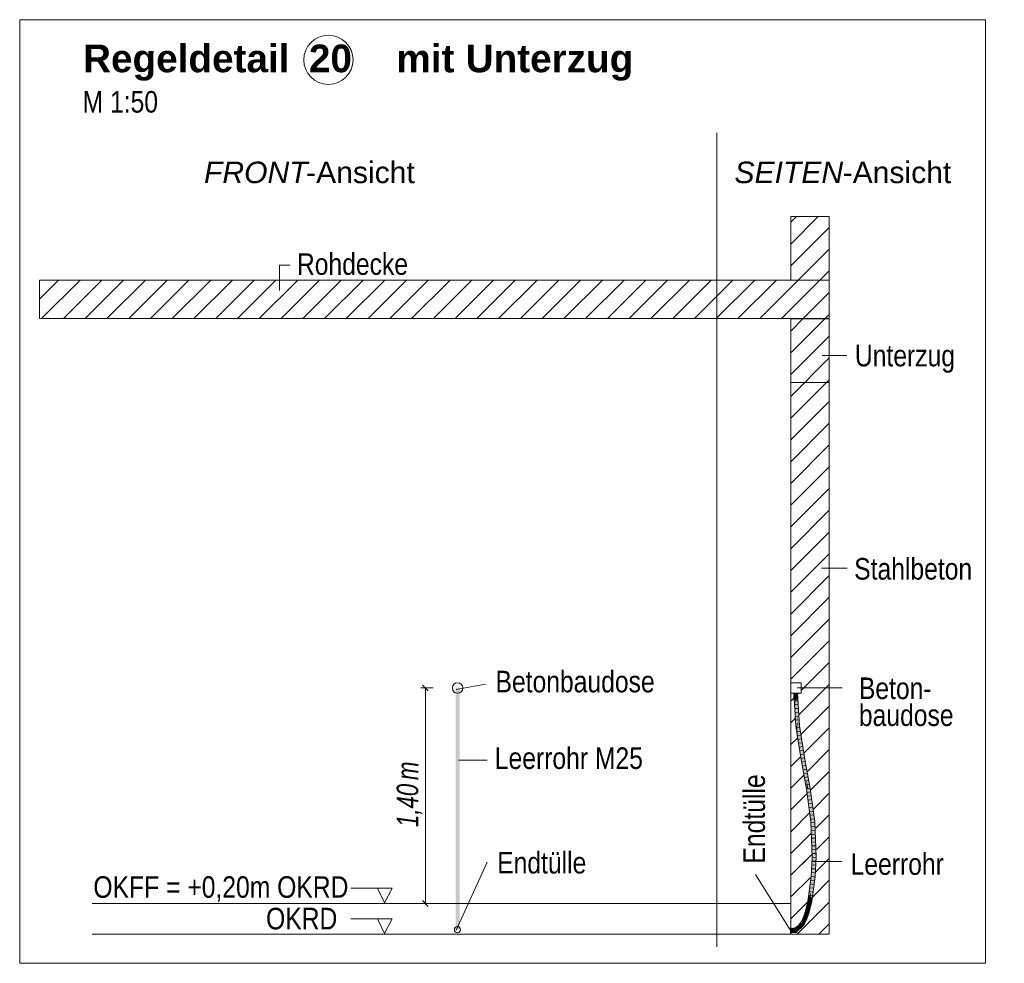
# Model space of a CAD drawing. Extents: x -720 to 300, y 62 to 1162.
# Tile 41 of 256: x 124 to 188, y 554 to 615. Entities that reach past the tile are written whole.
import ezdxf
from ezdxf.lldxf.tags import DXFTag

# ---------------------------------------------------------------- set-up
doc = ezdxf.new("R2010")
doc.units = 0
doc.layers.get('0').update_dxf_attribs({"lineweight": 13})
for name, color, linetype, lineweight, true_color in [('E_Aussparung Bemaßung-A06G93XZ8I', 5, 'Continuous', 9, 0x0000ff), ('E_Betonbaudose', 1, 'Continuous', 13, 0xff0000), ('E_Detail_Beschriftung', 7, 'Continuous', 13, 0x009900), ('E_Detail_Wandschraffur', 7, 'Continuous', 5, 0xc0c0c0), ('E_Leerrohr 25-A06G93Y08I', 7, 'Continuous', 9, 0xff8000), ('E_Leerrohr 25-Shading', 7, 'Continuous', 9, 0xff8000), ('E_Leerrohr Beschriftung', 1, 'Continuous', 9, 0xff0000)]:
    doc.layers.add(name, color=color, linetype=linetype, lineweight=lineweight, true_color=true_color)
doc.layers.add('E_Detail_Linie_Text_Bem', color=7, linetype='Continuous', lineweight=13)
doc.styles.get("Standard").update_dxf_attribs({"font": 'ARIALN.TTF'})
tags = doc.linetypes.add('fein_strichliert', pattern=[4, 1, -2, 1]).pattern_tags.tags
tags[8:9] = [DXFTag(74, 4), DXFTag(75, 0), DXFTag(340, '0'), DXFTag(46, 0.0), DXFTag(50, 0.0), DXFTag(44, 0.0), DXFTag(45, 0.0)]
tags[6:7] = [DXFTag(74, 4), DXFTag(75, 0), DXFTag(340, '0'), DXFTag(46, 0.0), DXFTag(50, 0.0), DXFTag(44, 0.0), DXFTag(45, 0.0)]
tags[4:5] = [DXFTag(74, 4), DXFTag(75, 0), DXFTag(340, '0'), DXFTag(46, 0.0), DXFTag(50, 0.0), DXFTag(44, 0.0), DXFTag(45, 0.0)]
tags = doc.linetypes.add('fein_strichliert-A06G93Y38I', pattern=[4, 1, -2, 1]).pattern_tags.tags
tags[8:9] = [DXFTag(74, 4), DXFTag(75, 0), DXFTag(340, '0'), DXFTag(46, 0.0), DXFTag(50, 0.0), DXFTag(44, 0.0), DXFTag(45, 0.0)]
tags[6:7] = [DXFTag(74, 4), DXFTag(75, 0), DXFTag(340, '0'), DXFTag(46, 0.0), DXFTag(50, 0.0), DXFTag(44, 0.0), DXFTag(45, 0.0)]
tags[4:5] = [DXFTag(74, 4), DXFTag(75, 0), DXFTag(340, '0'), DXFTag(46, 0.0), DXFTag(50, 0.0), DXFTag(44, 0.0), DXFTag(45, 0.0)]
tags = doc.linetypes.add('STRICHPUNKT2-A06G93Y18I', pattern=[12.7, 6.35, -3.175, 0, -3.175]).pattern_tags.tags
tags[10:11] = [DXFTag(74, 4), DXFTag(75, 0), DXFTag(340, '0'), DXFTag(46, 0.0), DXFTag(50, 0.0), DXFTag(44, 0.0), DXFTag(45, 0.0)]
tags[8:9] = [DXFTag(74, 4), DXFTag(75, 0), DXFTag(340, '0'), DXFTag(46, 0.0), DXFTag(50, 0.0), DXFTag(44, 0.0), DXFTag(45, 0.0)]
tags[6:7] = [DXFTag(74, 4), DXFTag(75, 0), DXFTag(340, '0'), DXFTag(46, 0.0), DXFTag(50, 0.0), DXFTag(44, 0.0), DXFTag(45, 0.0)]
tags[4:5] = [DXFTag(74, 4), DXFTag(75, 0), DXFTag(340, '0'), DXFTag(46, 0.0), DXFTag(50, 0.0), DXFTag(44, 0.0), DXFTag(45, 0.0)]

# ---------------------------------------------------------------- blocks, each defined once
blk = doc.blocks.new('Shading-A06G93SJ8I', base_point=(174.288, 726.756))
at = {"layer": 'E_Leerrohr 25-Shading', "color": 31, "true_color": 0xecb67f}
for points in [[(174.057, 571.709), (174.057, 571.703), (174.167, 571.709), (174.168, 571.703)], [(174.122, 571.309), (174.247, 571.309), (174.122, 571.703), (174.247, 571.703)], [(174.168, 571.703), (174.247, 571.703), (174.167, 571.709), (174.247, 571.709)], [(174.26, 571.709), (174.247, 571.709), (174.26, 571.703), (174.247, 571.703)], [(174.247, 571.703), (174.247, 571.309), (174.26, 571.703), (174.26, 571.309)], [(174.292, 571.709), (174.26, 571.709), (174.292, 571.703), (174.26, 571.703)], [(174.26, 571.309), (174.372, 571.309), (174.26, 571.703), (174.372, 571.703)], [(174.292, 571.709), (174.292, 571.703), (174.358, 571.709), (174.358, 571.703)], [(174.358, 571.703), (174.437, 571.703), (174.358, 571.709), (174.437, 571.709)], [(173.924, 556.364), (173.924, 556.475), (173.918, 556.363), (173.918, 556.475)], [(173.918, 556.331), (173.924, 556.331), (173.918, 556.363), (173.924, 556.364)], [(173.918, 556.285), (173.924, 556.285), (173.918, 556.331), (173.924, 556.331)], [(173.924, 556.252), (173.924, 556.285), (173.918, 556.252), (173.918, 556.285)], [(173.918, 556.174), (173.924, 556.174), (173.918, 556.252), (173.924, 556.252)], [(173.918, 556.095), (173.924, 556.095), (173.918, 556.174), (173.924, 556.174)], [(173.924, 556.285), (174.082, 556.41), (173.924, 556.41)], [(173.924, 556.285), (174.146, 556.293), (174.082, 556.41), (174.195, 556.298)], [(174.028, 556.287), (174.128, 556.292), (173.924, 556.285), (174.146, 556.293)], [(173.924, 556.285), (174.272, 556.285), (174.267, 556.291)], [(174.104, 556.19), (174.134, 556.268), (174.061, 556.177), (173.924, 556.285)], [(173.924, 556.285), (174.134, 556.268), (174.028, 556.281)], [(173.924, 556.285), (173.924, 556.16), (174.061, 556.177), (174.041, 556.171)], [(173.924, 556.285), (174.259, 556.272), (174.272, 556.285)], [(173.924, 556.16), (174.082, 556.16), (174.065, 556.174)], [(174.203, 556.289), (174.197, 556.295), (174.028, 556.287)], [(174.184, 556.262), (174.196, 556.274), (174.028, 556.281)], [(174.041, 556.171), (174.065, 556.174), (174.061, 556.177)], [(174.099, 556.177), (174.104, 556.19), (174.065, 556.174), (174.061, 556.177)], [(174.065, 556.174), (174.082, 556.16), (174.099, 556.177)], [(174.082, 556.41), (174.195, 556.298), (174.122, 556.41), (174.166, 556.366)], [(174.082, 556.16), (174.147, 556.16), (174.117, 556.194), (174.21, 556.222)], [(174.104, 556.19), (174.099, 556.177), (174.117, 556.194)], [(174.181, 556.258), (174.134, 556.268), (174.117, 556.194), (174.104, 556.19)], [(174.181, 556.258), (174.117, 556.194), (174.186, 556.224), (174.149, 556.204)], [(174.166, 556.366), (174.147, 556.41), (174.122, 556.41)], [(174.128, 556.292), (174.197, 556.295), (174.146, 556.293)], [(174.181, 556.258), (174.184, 556.262), (174.134, 556.268)], [(174.146, 556.293), (174.197, 556.295), (174.195, 556.298)], [(174.254, 556.304), (174.318, 556.41), (174.147, 556.41)], [(174.147, 556.41), (174.166, 556.366), (174.254, 556.304), (174.231, 556.301)], [(174.318, 556.16), (174.255, 556.236), (174.147, 556.16), (174.21, 556.222)], [(174.149, 556.204), (174.174, 556.211), (174.186, 556.224)], [(174.166, 556.366), (174.195, 556.298), (174.231, 556.301), (174.228, 556.3)], [(174.186, 556.224), (174.174, 556.211), (174.235, 556.248), (174.21, 556.222)], [(174.235, 556.248), (174.259, 556.272), (174.181, 556.258), (174.196, 556.274)], [(174.181, 556.258), (174.186, 556.224), (174.214, 556.252)], [(174.214, 556.252), (174.186, 556.224), (174.232, 556.248)], [(174.186, 556.224), (174.235, 556.248), (174.232, 556.248)], [(174.267, 556.291), (174.255, 556.303), (174.203, 556.289), (174.195, 556.298)], [(174.255, 556.236), (174.248, 556.245), (174.21, 556.222), (174.235, 556.248)], [(174.228, 556.3), (174.255, 556.303), (174.254, 556.304)], [(174.318, 556.239), (174.272, 556.285), (174.318, 556.231), (174.235, 556.248)], [(174.267, 556.24), (174.248, 556.245), (174.255, 556.236)], [(174.318, 556.231), (174.248, 556.245), (174.318, 556.226)], [(174.254, 556.304), (174.267, 556.305), (174.318, 556.41), (174.301, 556.339)], [(174.294, 556.306), (174.294, 556.308), (174.255, 556.303), (174.254, 556.304)], [(174.255, 556.303), (174.272, 556.285), (174.294, 556.306)], [(174.318, 556.214), (174.302, 556.231), (174.255, 556.236), (174.267, 556.24)], [(174.318, 556.214), (174.255, 556.236), (174.318, 556.16)], [(174.267, 556.305), (174.294, 556.308), (174.301, 556.339)], [(174.296, 556.309), (174.272, 556.285), (174.318, 556.311), (174.318, 556.285)], [(174.272, 556.285), (174.318, 556.239), (174.318, 556.285)], [(174.296, 556.309), (174.301, 556.339), (174.294, 556.308)], [(174.294, 556.308), (174.294, 556.306), (174.296, 556.309)], [(174.296, 556.309), (174.318, 556.331), (174.301, 556.339), (174.318, 556.356)], [(174.318, 556.331), (174.296, 556.309), (174.318, 556.311)], [(174.318, 556.356), (174.318, 556.41), (174.301, 556.339)], [(174.318, 556.226), (174.302, 556.231), (174.318, 556.214)]]:
    blk.add_solid(points, dxfattribs=at)
at = {"layer": 'E_Leerrohr 25-Shading', "color": 43, "true_color": 0xd7ab7f}
for points in [[(174.122, 571.703), (174.147, 571.301), (174.148, 571.457)], [(174.122, 571.703), (174.148, 571.457), (174.15, 571.703)], [(174.148, 571.457), (174.147, 571.301), (174.211, 570.877), (174.236, 570.475)], [(174.15, 571.703), (174.148, 571.457), (174.171, 571.512), (174.211, 570.877)], [(174.171, 571.512), (174.159, 571.703), (174.15, 571.703)], [(174.363, 571.358), (174.336, 571.703), (174.349, 571.492)], [(174.336, 571.703), (174.397, 571.302), (174.354, 571.703)], [(174.397, 571.302), (174.336, 571.703), (174.437, 570.668), (174.363, 571.358)], [(174.374, 571.091), (174.416, 570.701), (174.349, 571.492), (174.363, 571.358)], [(174.397, 571.302), (174.372, 571.703), (174.354, 571.703)], [(174.257, 569.556), (174.236, 570.475), (174.147, 571.301)], [(174.363, 571.358), (174.416, 570.701), (174.437, 570.668), (174.462, 570.266)], [(174.429, 570.497), (174.374, 571.091), (174.469, 569.578)], [(174.416, 570.701), (174.374, 571.091), (174.424, 570.595), (174.429, 570.497)], [(174.257, 569.556), (174.29, 569.559), (174.236, 570.475), (174.284, 569.709)], [(174.422, 570.641), (174.416, 570.701), (174.424, 570.595)], [(174.456, 570.201), (174.448, 570.399), (174.424, 570.595), (174.422, 570.641)], [(174.429, 570.497), (174.456, 570.201), (174.424, 570.595)], [(174.456, 570.201), (174.429, 570.497), (174.48, 569.58), (174.469, 569.578)], [(174.462, 570.266), (174.448, 570.399), (174.505, 569.582), (174.456, 570.201)], [(174.48, 569.58), (174.505, 569.582), (174.456, 570.201)], [(174.29, 569.559), (174.257, 569.556), (174.372, 568.81)], [(174.29, 569.559), (174.293, 569.56), (174.284, 569.709)], [(174.397, 568.647), (174.309, 569.457), (174.29, 569.559), (174.293, 569.56)], [(174.397, 568.647), (174.29, 569.559), (174.372, 568.81)], [(174.48, 569.58), (174.469, 569.578), (174.784, 567.544)], [(174.82, 567.55), (174.505, 569.582), (174.784, 567.544), (174.48, 569.58)], [(174.349, 569.2), (174.309, 569.457), (174.437, 568.39), (174.397, 568.647)], [(174.462, 568.227), (174.374, 569.037), (174.437, 568.39), (174.349, 569.2)], [(174.574, 567.508), (174.61, 567.514), (174.462, 568.227), (174.374, 569.037)], [(174.974, 565.505), (174.61, 567.514), (174.943, 565.471), (174.574, 567.508)], [(175.01, 566.501), (174.82, 567.55), (174.974, 566.497), (174.784, 567.544)], [(175.19, 565.51), (175.01, 566.501), (175.154, 565.505), (174.974, 566.497)], [(174.974, 565.505), (174.943, 565.471), (174.977, 565.476)], [(174.977, 565.476), (174.943, 565.471), (175.011, 564.983)], [(174.979, 565.477), (174.974, 565.505), (174.977, 565.476)], [(175.011, 564.983), (175.178, 563.947), (174.977, 565.476), (174.979, 565.477)], [(175.178, 563.947), (175.273, 563.355), (174.979, 565.477)], [(175.19, 565.51), (175.154, 565.505), (175.486, 563.373), (175.449, 563.37)], [(175.237, 563.352), (175.255, 563.353), (175.011, 564.983), (175.178, 563.947)], [(175.255, 563.353), (175.273, 563.355), (175.178, 563.947)], [(175.255, 563.353), (175.237, 563.352), (175.262, 562.723)], [(175.262, 562.723), (175.296, 562.158), (175.255, 563.353), (175.273, 563.355)], [(175.296, 562.158), (175.364, 561.052), (175.273, 563.355)], [(175.531, 562.227), (175.486, 563.373), (175.474, 562.748), (175.449, 563.37)], [(175.296, 562.158), (175.262, 562.723), (175.308, 561.548)], [(175.578, 561.053), (175.474, 562.748), (175.576, 561.053)], [(175.474, 562.748), (175.578, 561.053), (175.474, 562.748), (175.531, 562.227)], [(175.566, 561.053), (175.576, 561.053), (175.521, 561.568), (175.474, 562.748)], [(175.328, 561.051), (175.364, 561.052), (175.308, 561.548), (175.296, 562.158)], [(175.521, 561.568), (175.541, 561.053), (175.549, 561.053)], [(175.364, 561.052), (175.328, 561.051), (175.27, 559.81), (175.258, 559.811)], [(175.294, 559.808), (175.364, 561.052), (175.27, 559.81)], [(175.507, 559.788), (175.541, 561.053), (175.47, 559.792)], [(175.541, 561.053), (175.507, 559.788), (175.549, 561.053), (175.52, 560.02)], [(175.52, 560.02), (175.575, 560.997), (175.549, 561.053), (175.576, 561.053)], [(175.575, 560.997), (175.578, 561.053), (175.576, 561.053)], [(175.089, 558.484), (175.106, 558.482), (175.214, 559.466), (175.159, 558.857)], [(175.159, 558.857), (175.125, 558.479), (175.294, 559.808)], [(175.214, 559.466), (175.159, 558.857), (175.27, 559.81), (175.294, 559.808)], [(175.27, 559.81), (175.258, 559.811), (175.214, 559.466)], [(175.428, 559.456), (175.3, 558.456), (175.325, 558.453)], [(175.337, 558.451), (175.428, 559.456), (175.325, 558.453)], [(175.428, 559.456), (175.337, 558.451), (175.408, 559.015)], [(175.428, 559.456), (175.428, 559.456), (175.507, 559.788), (175.408, 559.015)], [(175.428, 559.456), (175.507, 559.788), (175.47, 559.792)], [(175.106, 558.482), (175.125, 558.479), (175.159, 558.857)], [(175.012, 558.059), (174.995, 557.969), (175.003, 557.967)], [(175.007, 558.009), (175.003, 557.967), (175.027, 557.976), (175.025, 557.962)], [(175.015, 558.043), (175.012, 558.059), (175.007, 558.009)], [(175.007, 558.009), (175.027, 557.976), (175.015, 558.043)], [(175.012, 558.059), (175.015, 558.043), (175.045, 558.226), (175.055, 558.224)], [(175.055, 558.224), (175.015, 558.043), (175.078, 558.22), (175.027, 557.976)], [(175.027, 557.976), (175.03, 557.961), (175.078, 558.22), (175.081, 558.22)], [(175.106, 558.482), (175.089, 558.484), (175.055, 558.224), (175.045, 558.226)], [(175.055, 558.224), (175.078, 558.22), (175.106, 558.482), (175.125, 558.479)], [(175.238, 557.913), (175.254, 558.188), (175.203, 557.921)], [(175.238, 557.913), (175.269, 558.071), (175.254, 558.188), (175.287, 558.182)], [(175.325, 558.453), (175.3, 558.456), (175.287, 558.182), (175.254, 558.188)], [(175.269, 558.071), (175.29, 558.181), (175.287, 558.182)], [(175.29, 558.181), (175.337, 558.451), (175.287, 558.182), (175.325, 558.453)], [(174.706, 557.031), (174.729, 557.021), (174.842, 557.395), (174.765, 557.109)], [(174.765, 557.109), (174.74, 557.016), (174.906, 557.461)], [(174.842, 557.395), (174.765, 557.109), (174.877, 557.469), (174.906, 557.461)], [(174.877, 557.469), (174.871, 557.471), (174.842, 557.395)], [(174.871, 557.471), (174.877, 557.469), (174.995, 557.969), (174.945, 557.682)], [(174.877, 557.469), (174.906, 557.461), (174.945, 557.682)], [(174.945, 557.682), (174.906, 557.461), (174.983, 557.805), (174.976, 557.741)], [(174.995, 557.969), (174.945, 557.682), (175.003, 557.967), (174.983, 557.805)], [(174.976, 557.741), (175.03, 557.961), (175.003, 557.967)], [(175.012, 557.137), (175.11, 557.398), (174.976, 557.143), (175.075, 557.409)], [(175.025, 557.962), (175.03, 557.961), (175.027, 557.976)], [(175.238, 557.913), (175.203, 557.921), (175.11, 557.398), (175.075, 557.409)], [(174.623, 556.844), (174.61, 556.852), (174.498, 556.694), (174.498, 556.695)], [(174.498, 556.694), (174.514, 556.682), (174.623, 556.844), (174.636, 556.836)], [(174.636, 556.836), (174.514, 556.682), (174.641, 556.833), (174.523, 556.675)], [(174.729, 557.021), (174.706, 557.031), (174.623, 556.844), (174.61, 556.852)], [(174.623, 556.844), (174.636, 556.836), (174.729, 557.021), (174.74, 557.016)], [(174.694, 556.54), (174.823, 556.721), (174.692, 556.599), (174.792, 556.74)], [(174.729, 557.021), (174.74, 557.016), (174.765, 557.109)], [(174.823, 556.721), (174.903, 556.948), (174.792, 556.74)], [(174.823, 556.721), (174.878, 556.824), (174.903, 556.948), (174.927, 556.937)], [(174.878, 556.824), (174.936, 556.933), (174.927, 556.937)], [(174.903, 556.948), (174.927, 556.937), (174.976, 557.143), (174.99, 557.141)], [(174.927, 556.937), (174.936, 556.933), (174.99, 557.141), (175.012, 557.137)], [(174.017, 556.379), (174.013, 556.415), (173.924, 556.373), (173.924, 556.41)], [(174.041, 556.167), (174.037, 556.203), (173.924, 556.16), (173.924, 556.197)], [(174.017, 556.379), (174.082, 556.427), (174.013, 556.415)], [(174.017, 556.379), (174.104, 556.394), (174.082, 556.427), (174.096, 556.424)], [(174.041, 556.167), (174.145, 556.222), (174.037, 556.203)], [(174.145, 556.222), (174.041, 556.167), (174.147, 556.212), (174.082, 556.174)], [(174.096, 556.424), (174.095, 556.429), (174.082, 556.427)], [(174.082, 556.174), (174.147, 556.185), (174.147, 556.212), (174.153, 556.188)], [(174.122, 556.438), (174.095, 556.429), (174.126, 556.42), (174.096, 556.424)], [(174.096, 556.424), (174.104, 556.394), (174.126, 556.42)], [(174.126, 556.42), (174.104, 556.394), (174.171, 556.414)], [(174.147, 556.445), (174.122, 556.438), (174.139, 556.435)], [(174.122, 556.438), (174.126, 556.42), (174.139, 556.435)], [(174.185, 556.418), (174.166, 556.432), (174.126, 556.42), (174.139, 556.435)], [(174.185, 556.418), (174.126, 556.42), (174.171, 556.414)], [(174.166, 556.432), (174.147, 556.445), (174.139, 556.435)], [(174.171, 556.23), (174.145, 556.222), (174.147, 556.212)], [(174.176, 556.442), (174.172, 556.453), (174.147, 556.445)], [(174.176, 556.442), (174.147, 556.445), (174.18, 556.43), (174.166, 556.432)], [(174.147, 556.212), (174.15, 556.198), (174.171, 556.23), (174.211, 556.242)], [(174.147, 556.185), (174.153, 556.186), (174.153, 556.188)], [(174.15, 556.198), (174.153, 556.188), (174.211, 556.242), (174.236, 556.25)], [(174.153, 556.186), (174.259, 556.218), (174.236, 556.25), (174.246, 556.253)], [(174.153, 556.186), (174.236, 556.25), (174.153, 556.188)], [(174.166, 556.432), (174.185, 556.418), (174.18, 556.43)], [(174.236, 556.441), (174.259, 556.451), (174.172, 556.453), (174.242, 556.484)], [(174.236, 556.441), (174.172, 556.453), (174.176, 556.442)], [(174.176, 556.442), (174.18, 556.43), (174.236, 556.441), (174.211, 556.43)], [(174.18, 556.43), (174.185, 556.418), (174.211, 556.43)], [(174.259, 556.451), (174.335, 556.541), (174.242, 556.484)], [(174.246, 556.253), (174.259, 556.218), (174.284, 556.269), (174.3, 556.269)], [(174.335, 556.541), (174.259, 556.451), (174.342, 556.531), (174.284, 556.466)], [(174.3, 556.269), (174.259, 556.218), (174.358, 556.269), (174.361, 556.263)], [(174.284, 556.466), (174.309, 556.482), (174.342, 556.531), (174.347, 556.524)], [(174.3, 556.269), (174.309, 556.281), (174.284, 556.269)], [(174.309, 556.281), (174.3, 556.269), (174.352, 556.28), (174.358, 556.269)], [(174.347, 556.524), (174.309, 556.482), (174.355, 556.513), (174.349, 556.506)], [(174.352, 556.28), (174.343, 556.296), (174.309, 556.281)], [(174.372, 556.572), (174.335, 556.541), (174.342, 556.531)], [(174.347, 556.524), (174.397, 556.593), (174.342, 556.531), (174.372, 556.572)], [(174.349, 556.299), (174.343, 556.296), (174.437, 556.311), (174.397, 556.286)], [(174.397, 556.286), (174.343, 556.296), (174.352, 556.28)], [(174.347, 556.524), (174.355, 556.513), (174.397, 556.593), (174.363, 556.524)], [(174.349, 556.506), (174.356, 556.511), (174.355, 556.513)], [(174.374, 556.315), (174.349, 556.299), (174.462, 556.326), (174.437, 556.311)], [(174.352, 556.28), (174.358, 556.269), (174.397, 556.286), (174.372, 556.271)], [(174.355, 556.513), (174.356, 556.511), (174.363, 556.524)], [(174.429, 556.602), (174.356, 556.511), (174.374, 556.526)], [(174.429, 556.602), (174.417, 556.598), (174.356, 556.511), (174.363, 556.524)], [(174.358, 556.269), (174.361, 556.263), (174.372, 556.271)], [(174.417, 556.598), (174.397, 556.593), (174.363, 556.524)], [(174.374, 556.526), (174.445, 556.585), (174.429, 556.602)], [(174.462, 556.326), (174.481, 556.338), (174.374, 556.315), (174.46, 556.367)], [(174.42, 556.612), (174.397, 556.593), (174.424, 556.608), (174.417, 556.598)], [(174.417, 556.598), (174.429, 556.602), (174.424, 556.608)], [(174.437, 556.63), (174.42, 556.612), (174.424, 556.608)], [(174.429, 556.602), (174.462, 556.657), (174.424, 556.608), (174.437, 556.63)], [(174.434, 556.609), (174.429, 556.602), (174.45, 556.606), (174.437, 556.593)], [(174.456, 556.629), (174.462, 556.657), (174.434, 556.609)], [(174.434, 556.609), (174.45, 556.606), (174.456, 556.629)], [(174.437, 556.593), (174.445, 556.585), (174.45, 556.606)], [(174.45, 556.606), (174.445, 556.585), (174.523, 556.675), (174.527, 556.672)], [(174.514, 556.682), (174.456, 556.629), (174.523, 556.675), (174.45, 556.606)], [(174.462, 556.657), (174.456, 556.629), (174.498, 556.695), (174.514, 556.682)], [(174.576, 556.447), (174.567, 556.457), (174.475, 556.347), (174.46, 556.367)], [(174.481, 556.338), (174.592, 556.43), (174.475, 556.347), (174.576, 556.447)], [(174.667, 556.561), (174.665, 556.562), (174.576, 556.447), (174.567, 556.457)], [(174.576, 556.447), (174.672, 556.557), (174.667, 556.561)], [(174.576, 556.447), (174.592, 556.43), (174.672, 556.557), (174.619, 556.459)], [(174.619, 556.459), (174.694, 556.54), (174.672, 556.557)], [(174.692, 556.599), (174.665, 556.562), (174.667, 556.561)], [(174.672, 556.557), (174.694, 556.54), (174.692, 556.599)]]:
    blk.add_solid(points, dxfattribs=at)
at = {"layer": 'E_Leerrohr 25-Shading', "color": 31, "true_color": 0xfabd7f}
for points in [[(174.179, 571.703), (174.159, 571.703), (174.171, 571.512)], [(174.171, 571.512), (174.211, 570.877), (174.179, 571.703), (174.214, 570.951)], [(174.247, 571.703), (174.179, 571.703), (174.214, 570.951)], [(174.247, 571.703), (174.214, 570.951), (174.26, 571.017), (174.236, 570.475)], [(174.26, 571.017), (174.272, 571.301), (174.247, 571.703)], [(174.265, 571.703), (174.247, 571.703), (174.272, 571.301)], [(174.272, 571.301), (174.29, 571.703), (174.265, 571.703)], [(174.29, 571.703), (174.272, 571.301), (174.374, 571.091), (174.352, 570.601)], [(174.29, 571.703), (174.374, 571.091), (174.336, 571.703)], [(174.211, 570.877), (174.236, 570.475), (174.214, 570.951)], [(174.236, 570.475), (174.284, 569.709), (174.26, 571.017)], [(174.284, 569.709), (174.272, 571.301), (174.26, 571.017)], [(174.284, 569.709), (174.293, 569.56), (174.272, 571.301), (174.304, 569.561)], [(174.312, 570.667), (174.272, 571.301), (174.332, 569.564), (174.304, 569.561)], [(174.352, 570.601), (174.272, 571.301), (174.337, 570.265)], [(174.352, 570.601), (174.469, 569.578), (174.374, 571.091)], [(174.337, 570.265), (174.312, 570.667), (174.35, 569.566), (174.332, 569.564)], [(174.381, 569.569), (174.469, 569.578), (174.337, 570.265), (174.352, 570.601)], [(174.381, 569.569), (174.337, 570.265), (174.344, 569.911)], [(174.304, 569.561), (174.293, 569.56), (174.309, 569.457)], [(174.304, 569.561), (174.309, 569.457), (174.332, 569.564), (174.345, 569.276)], [(174.345, 569.276), (174.368, 569.162), (174.332, 569.564), (174.35, 569.566)], [(174.381, 569.569), (174.344, 569.911), (174.355, 569.566), (174.349, 569.608)], [(174.349, 569.608), (174.35, 569.566), (174.355, 569.566)], [(174.35, 569.566), (174.368, 569.162), (174.355, 569.566), (174.697, 567.529)], [(174.697, 567.529), (174.381, 569.569), (174.355, 569.566)], [(174.469, 569.578), (174.381, 569.569), (174.784, 567.544), (174.697, 567.529)], [(174.345, 569.276), (174.309, 569.457), (174.349, 569.2)], [(174.374, 569.037), (174.368, 569.162), (174.349, 569.2), (174.345, 569.276)], [(174.61, 567.514), (174.697, 567.529), (174.374, 569.037), (174.368, 569.162)], [(174.959, 566.085), (174.697, 567.529), (174.974, 565.505), (174.61, 567.514)], [(174.974, 566.497), (174.784, 567.544), (174.959, 566.085), (174.697, 567.529)], [(175.154, 565.505), (174.974, 566.497), (175.066, 565.491), (174.959, 566.085)], [(175.066, 565.491), (174.959, 566.085), (174.979, 565.477), (174.974, 565.505)], [(175.066, 565.491), (174.979, 565.477), (175.361, 563.363), (175.273, 563.355)], [(175.449, 563.37), (175.154, 565.505), (175.406, 563.366), (175.066, 565.491)], [(175.066, 565.491), (175.361, 563.363), (175.406, 563.366)], [(175.361, 563.363), (175.273, 563.355), (175.453, 561.052), (175.364, 561.052)], [(175.449, 563.37), (175.361, 563.363), (175.541, 561.053), (175.453, 561.052)], [(175.453, 561.052), (175.364, 561.052), (175.382, 559.8), (175.294, 559.808)], [(175.541, 561.053), (175.453, 561.052), (175.47, 559.792), (175.382, 559.8)], [(175.255, 558.802), (175.382, 559.8), (175.125, 558.479), (175.294, 559.808)], [(175.47, 559.792), (175.382, 559.8), (175.3, 558.456), (175.213, 558.468)], [(175.255, 558.802), (175.125, 558.479), (175.165, 558.474)], [(175.213, 558.468), (175.255, 558.802), (175.165, 558.474)], [(175.097, 558.217), (175.081, 558.22), (175.03, 557.961)], [(175.116, 557.941), (175.168, 558.204), (175.03, 557.961), (175.097, 558.217)], [(175.097, 558.217), (175.165, 558.474), (175.081, 558.221), (175.132, 558.479)], [(175.132, 558.479), (175.125, 558.479), (175.081, 558.221)], [(175.097, 558.217), (175.081, 558.221), (175.081, 558.22)], [(175.168, 558.204), (175.213, 558.468), (175.097, 558.217), (175.165, 558.474)], [(175.254, 558.188), (175.168, 558.204), (175.203, 557.921), (175.116, 557.941)], [(175.3, 558.456), (175.213, 558.468), (175.254, 558.188), (175.168, 558.204)], [(174.821, 556.982), (174.906, 557.461), (174.74, 557.016)], [(174.821, 556.982), (174.96, 557.355), (174.906, 557.461), (174.965, 557.442)], [(175.075, 557.409), (174.99, 557.435), (174.903, 556.948), (174.821, 556.982)], [(174.976, 557.741), (174.906, 557.461), (174.965, 557.442)], [(174.96, 557.355), (174.99, 557.435), (174.965, 557.442)], [(174.99, 557.435), (174.976, 557.741), (174.965, 557.442)], [(174.99, 557.435), (175.116, 557.941), (174.976, 557.741), (175.03, 557.961)], [(175.203, 557.921), (175.116, 557.941), (175.075, 557.409), (174.99, 557.435)], [(175.116, 557.941), (175.03, 557.961), (175.03, 557.961)], [(174.541, 556.661), (174.712, 556.789), (174.527, 556.672), (174.669, 556.816)], [(174.596, 556.617), (174.716, 556.787), (174.541, 556.661), (174.712, 556.789)], [(174.792, 556.74), (174.716, 556.787), (174.665, 556.562), (174.596, 556.617)], [(174.721, 556.795), (174.821, 556.982), (174.641, 556.833), (174.74, 557.016)], [(174.721, 556.795), (174.641, 556.833), (174.712, 556.789)], [(174.716, 556.787), (174.721, 556.795), (174.712, 556.789)], [(174.903, 556.948), (174.821, 556.982), (174.792, 556.74), (174.716, 556.787)], [(174.027, 556.291), (174.017, 556.379), (173.924, 556.285), (173.924, 556.373)], [(174.037, 556.203), (174.027, 556.291), (173.924, 556.197), (173.924, 556.285)], [(174.106, 556.381), (174.104, 556.394), (174.017, 556.379)], [(174.027, 556.291), (174.124, 556.308), (174.017, 556.379), (174.106, 556.381)], [(174.145, 556.222), (174.124, 556.308), (174.037, 556.203), (174.027, 556.291)], [(174.171, 556.414), (174.104, 556.394), (174.175, 556.405)], [(174.104, 556.394), (174.106, 556.381), (174.175, 556.405), (174.185, 556.382)], [(174.185, 556.382), (174.106, 556.381), (174.194, 556.364), (174.107, 556.381)], [(174.107, 556.381), (174.124, 556.308), (174.194, 556.364), (174.207, 556.333)], [(174.124, 556.308), (174.145, 556.222), (174.207, 556.333), (174.199, 556.309)], [(174.199, 556.309), (174.145, 556.222), (174.171, 556.23)], [(174.171, 556.414), (174.175, 556.405), (174.185, 556.418), (174.189, 556.407)], [(174.215, 556.336), (174.199, 556.309), (174.236, 556.25), (174.171, 556.23)], [(174.175, 556.405), (174.207, 556.333), (174.189, 556.407), (174.215, 556.336)], [(174.212, 556.426), (174.211, 556.43), (174.185, 556.418)], [(174.208, 556.409), (174.219, 556.41), (174.185, 556.418), (174.212, 556.426)], [(174.208, 556.409), (174.185, 556.418), (174.189, 556.407)], [(174.247, 556.35), (174.223, 556.403), (174.189, 556.407), (174.208, 556.409)], [(174.247, 556.35), (174.189, 556.407), (174.215, 556.336)], [(174.199, 556.309), (174.215, 556.336), (174.207, 556.333)], [(174.223, 556.403), (174.219, 556.41), (174.208, 556.409)], [(174.239, 556.434), (174.236, 556.441), (174.212, 556.426), (174.211, 556.43)], [(174.26, 556.388), (174.239, 556.434), (174.223, 556.403), (174.212, 556.426)], [(174.272, 556.361), (174.215, 556.336), (174.241, 556.266)], [(174.215, 556.336), (174.236, 556.25), (174.241, 556.266)], [(174.26, 556.388), (174.223, 556.403), (174.247, 556.35)], [(174.265, 556.441), (174.259, 556.451), (174.239, 556.434), (174.236, 556.441)], [(174.236, 556.25), (174.246, 556.253), (174.241, 556.266)], [(174.272, 556.427), (174.265, 556.441), (174.26, 556.388), (174.239, 556.434)], [(174.246, 556.253), (174.272, 556.361), (174.241, 556.266)], [(174.272, 556.361), (174.246, 556.253), (174.309, 556.281)], [(174.247, 556.35), (174.272, 556.361), (174.26, 556.388)], [(174.265, 556.441), (174.277, 556.444), (174.259, 556.451), (174.282, 556.461)], [(174.26, 556.388), (174.272, 556.361), (174.272, 556.427), (174.286, 556.402)], [(174.272, 556.427), (174.277, 556.444), (174.265, 556.441)], [(174.286, 556.402), (174.309, 556.482), (174.272, 556.427), (174.284, 556.466)], [(174.272, 556.361), (174.301, 556.374), (174.286, 556.402)], [(174.272, 556.361), (174.309, 556.281), (174.301, 556.374), (174.343, 556.296)], [(174.301, 556.374), (174.309, 556.482), (174.286, 556.402)], [(174.344, 556.491), (174.309, 556.482), (174.312, 556.38), (174.301, 556.374)], [(174.343, 556.296), (174.374, 556.315), (174.301, 556.374), (174.337, 556.396)], [(174.349, 556.506), (174.309, 556.482), (174.344, 556.491)], [(174.367, 556.497), (174.344, 556.491), (174.337, 556.396), (174.312, 556.38)], [(174.337, 556.396), (174.408, 556.439), (174.367, 556.497)], [(174.374, 556.315), (174.46, 556.367), (174.337, 556.396), (174.408, 556.439)], [(174.356, 556.511), (174.349, 556.506), (174.367, 556.497), (174.344, 556.491)], [(174.373, 556.52), (174.374, 556.526), (174.356, 556.511)], [(174.367, 556.497), (174.373, 556.52), (174.356, 556.511)], [(174.408, 556.439), (174.374, 556.526), (174.367, 556.497)], [(174.408, 556.439), (174.506, 556.521), (174.374, 556.526), (174.445, 556.585)], [(174.567, 556.457), (174.506, 556.521), (174.46, 556.367), (174.408, 556.439)], [(174.541, 556.661), (174.527, 556.672), (174.445, 556.585)], [(174.506, 556.521), (174.596, 556.617), (174.445, 556.585), (174.541, 556.661)], [(174.506, 556.521), (174.445, 556.585), (174.445, 556.585)], [(174.665, 556.562), (174.596, 556.617), (174.567, 556.457), (174.506, 556.521)]]:
    blk.add_solid(points, dxfattribs=at)
blk = doc.blocks.new('Referenz-A06G93Y68I')
at = {"layer": 'E_Aussparung Bemaßung-A06G93XZ8I', "linetype": 'Continuous', "ltscale": 0.13}
for p, q in [((150.372, 571.85), (149.99, 572.231)), ((149.881, 572.041), (150.681, 572.041)), ((150.181, 572.041), (150.181, 558.041)), ((150.481, 558.041), (149.681, 558.041)), ((150.372, 557.85), (149.99, 558.231))]:
    blk.add_line(p, q, dxfattribs=at)
at = {"layer": 'E_Betonbaudose', "linetype": 'Continuous', "ltscale": 0.13}
for p, q in [((173.932, 571.701), (173.932, 572.381)), ((173.932, 572.381), (174.612, 572.381)), ((174.612, 572.381), (174.612, 571.701)), ((174.612, 571.701), (173.932, 571.701))]:
    blk.add_line(p, q, dxfattribs=at)
for centre, radius in [((152.276, 572.041), 0.34), ((152.267, 556.332), 0.2)]:
    blk.add_circle(centre, radius, dxfattribs=at)
at = {"layer": 'E_Detail_Linie_Text_Bem', "linetype": 'fein_strichliert-A06G93Y38I', "ltscale": 0.65}
for p, q in [((186.585, 615.468), (123.816, 615.468)), ((123.816, 615.468), (123.816, 554.151)), ((186.585, 554.151), (186.585, 615.468)), ((169.123, 555.232), (169.123, 608.112)), ((123.816, 554.151), (183.559, 554.151)), ((183.559, 554.151), (186.585, 554.151))]:
    blk.add_line(p, q, dxfattribs=at)
at = {"layer": 'E_Detail_Linie_Text_Bem', "linetype": 'Continuous', "ltscale": 0.13}
for p, q in [((173.932, 602.675), (176.432, 602.675)), ((173.932, 598.541), (173.932, 602.675)), ((176.432, 602.675), (176.432, 598.541)), ((176.432, 598.541), (125.105, 598.541)), ((125.105, 598.541), (125.105, 596.041)), ((176.432, 598.541), (173.932, 598.541)), ((176.432, 596.041), (176.432, 598.541)), ((125.105, 596.041), (135.498, 596.041)), ((125.105, 596.041), (173.932, 596.041)), ((135.498, 596.041), (176.432, 596.041)), ((173.932, 596.041), (176.432, 596.041)), ((173.932, 584.241), (173.932, 596.041)), ((173.932, 596.019), (176.432, 596.019)), ((173.932, 591.884), (173.932, 596.019)), ((176.432, 596.041), (176.432, 556.041)), ((176.432, 596.019), (176.432, 591.884)), ((176.432, 591.884), (173.932, 591.884)), ((173.932, 584.041), (173.932, 584.241)), ((173.932, 556.041), (173.932, 584.041)), ((128.535, 558.041), (173.895, 558.041)), ((128.535, 556.041), (175.182, 556.041)), ((176.432, 556.041), (173.932, 556.041))]:
    blk.add_line(p, q, dxfattribs=at)
at = {"layer": 'E_Detail_Linie_Text_Bem', "color": 0, "linetype": 'Continuous', "ltscale": 0.13}
for p, q in [((140.706, 597.861), (140.706, 599.509)), ((140.706, 599.509), (141.393, 599.509)), ((177.572, 593.652), (175.977, 593.652)), ((177.6, 579.817), (175.93, 579.817)), ((154.097, 572.295), (152.186, 571.948)), ((174.338, 572.041), (177.276, 572.041)), ((154.2, 567.361), (152.35, 567.361)), ((152.187, 556.311), (154.2, 560.716)), ((175.304, 560.762), (177.236, 560.762)), ((173.989, 556.163), (171.646, 559.915)), ((148.029, 559.041), (145.345, 559.041)), ((147.062, 559.044), (147.52, 558.091)), ((147.52, 558.091), (148.029, 559.041)), ((148.029, 557.041), (145.345, 557.041)), ((147.062, 557.044), (147.52, 556.091)), ((147.52, 556.091), (148.029, 557.041))]:
    blk.add_line(p, q, dxfattribs=at)
at = {"layer": 'E_Detail_Linie_Text_Bem', "linetype": 'Continuous', "ltscale": 0.13}
blk.add_solid([(152.401, 572.07), (152.401, 556.334), (152.151, 572.069), (152.151, 556.334)], dxfattribs=at)
at = {"layer": 'E_Detail_Wandschraffur', "linetype": 'fein_strichliert', "ltscale": 0.13}
for p, q in [((173.932, 600.889), (175.718, 602.675)), ((174.412, 598.541), (176.432, 600.561)), ((125.105, 597.317), (126.329, 598.541)), ((126.657, 596.041), (129.157, 598.541)), ((129.486, 596.041), (131.986, 598.541)), ((132.314, 596.041), (134.814, 598.541)), ((135.143, 596.041), (137.643, 598.541)), ((137.971, 596.041), (140.471, 598.541)), ((140.799, 596.041), (143.299, 598.541)), ((143.628, 596.041), (146.128, 598.541)), ((146.456, 596.041), (148.956, 598.541)), ((149.285, 596.041), (151.785, 598.541)), ((152.113, 596.041), (154.613, 598.541)), ((154.942, 596.041), (157.442, 598.541)), ((157.77, 596.041), (160.27, 598.541)), ((160.598, 596.041), (163.098, 598.541)), ((163.427, 596.041), (165.927, 598.541)), ((166.255, 596.041), (168.755, 598.541)), ((169.084, 596.041), (171.584, 598.541)), ((171.912, 596.041), (174.412, 598.541)), ((174.741, 596.041), (176.432, 597.732)), ((173.932, 595.232), (174.741, 596.041)), ((173.932, 592.404), (176.432, 594.904)), ((173.932, 589.575), (176.432, 592.075)), ((173.932, 586.747), (176.432, 589.247)), ((173.932, 583.919), (176.432, 586.419)), ((173.932, 581.09), (176.432, 583.59)), ((173.932, 578.262), (176.432, 580.762)), ((173.932, 575.433), (176.432, 577.933)), ((173.932, 572.605), (176.432, 575.105)), ((174.477, 570.321), (176.432, 572.276)), ((173.932, 569.776), (174.205, 570.049)), ((174.807, 567.823), (176.432, 569.448)), ((173.932, 566.948), (174.54, 567.556)), ((175.229, 565.416), (176.432, 566.62)), ((173.932, 564.12), (174.981, 565.169)), ((175.564, 562.923), (176.432, 563.791)), ((173.932, 561.291), (175.277, 562.636)), ((175.561, 560.092), (176.432, 560.963)), ((173.932, 558.463), (175.199, 559.729)), ((174.815, 559.345), (175.069, 559.599)), ((174.339, 556.041), (176.432, 558.134))]:
    blk.add_line(p, q, dxfattribs=at)
at = {"layer": 'E_Detail_Wandschraffur', "linetype": 'ByBlock', "ltscale": 0.13}
for p, q in [((173.932, 602.303), (174.304, 602.675)), ((173.932, 599.475), (176.432, 601.975)), ((175.826, 598.541), (176.432, 599.147)), ((125.243, 596.041), (127.743, 598.541)), ((128.071, 596.041), (130.571, 598.541)), ((130.9, 596.041), (133.4, 598.541)), ((133.728, 596.041), (136.228, 598.541)), ((136.557, 596.041), (139.057, 598.541)), ((139.385, 596.041), (141.885, 598.541)), ((142.214, 596.041), (144.714, 598.541)), ((145.042, 596.041), (147.542, 598.541)), ((147.87, 596.041), (150.37, 598.541)), ((150.699, 596.041), (153.199, 598.541)), ((153.527, 596.041), (156.027, 598.541)), ((156.356, 596.041), (158.856, 598.541)), ((159.184, 596.041), (161.684, 598.541)), ((162.013, 596.041), (164.513, 598.541)), ((164.841, 596.041), (167.341, 598.541)), ((167.669, 596.041), (170.169, 598.541)), ((170.498, 596.041), (172.998, 598.541)), ((173.326, 596.041), (175.826, 598.541)), ((173.932, 593.818), (176.155, 596.041)), ((176.155, 596.041), (176.432, 596.318)), ((173.932, 590.99), (176.432, 593.49)), ((173.932, 588.161), (176.432, 590.661)), ((173.932, 585.333), (176.432, 587.833)), ((173.932, 582.504), (176.432, 585.004)), ((173.932, 579.676), (176.432, 582.176)), ((173.932, 576.848), (176.432, 579.348)), ((173.932, 574.019), (176.432, 576.519)), ((174.612, 571.871), (176.432, 573.691)), ((174.375, 571.634), (174.434, 571.692)), ((173.932, 571.191), (174.124, 571.382)), ((174.61, 569.039), (176.432, 570.862)), ((173.932, 568.362), (174.356, 568.786)), ((175.016, 566.617), (176.432, 568.034)), ((173.932, 565.534), (174.759, 566.36)), ((175.398, 564.171), (176.432, 565.205)), ((173.932, 562.705), (175.153, 563.926)), ((175.602, 561.547), (176.432, 562.377)), ((173.932, 559.877), (175.308, 561.252)), ((174.439, 560.384), (174.848, 560.793)), ((175.341, 558.458), (176.432, 559.549)), ((173.932, 557.049), (174.983, 558.099)), ((175.252, 558.368), (175.308, 558.425)), ((175.753, 556.041), (176.432, 556.72))]:
    blk.add_line(p, q, dxfattribs=at)
at = {"layer": 'E_Leerrohr 25-A06G93Y08I', "linetype": 'Continuous', "ltscale": 0.13}
for p, q in [((174.057, 571.709), (174.057, 571.703)), ((174.057, 571.709), (174.168, 571.709)), ((174.057, 571.703), (174.168, 571.703)), ((174.122, 571.703), (174.122, 571.309)), ((174.122, 571.703), (174.195, 571.703)), ((174.122, 571.703), (174.372, 571.703)), ((174.122, 571.703), (174.257, 569.556)), ((174.145, 571.452), (174.38, 571.455)), ((174.168, 571.709), (174.326, 571.709)), ((174.168, 571.703), (174.326, 571.703)), ((174.195, 571.703), (174.299, 571.703)), ((174.299, 571.703), (174.372, 571.703)), ((174.326, 571.709), (174.437, 571.709)), ((174.326, 571.703), (174.437, 571.703)), ((174.372, 571.309), (174.372, 571.703)), ((174.372, 571.703), (174.505, 569.582)), ((174.437, 571.703), (174.437, 571.709)), ((174.122, 571.309), (174.195, 571.309)), ((174.161, 571.201), (174.396, 571.207)), ((174.177, 570.95), (174.412, 570.959)), ((174.195, 571.309), (174.299, 571.309)), ((174.299, 571.309), (174.372, 571.309)), ((174.192, 570.699), (174.427, 570.711)), ((174.208, 570.448), (174.443, 570.463)), ((174.224, 570.197), (174.458, 570.215)), ((174.24, 569.946), (174.474, 569.967)), ((174.255, 569.695), (174.489, 569.719)), ((174.257, 569.556), (174.574, 567.508)), ((174.505, 569.582), (174.82, 567.55)), ((174.281, 569.446), (174.515, 569.472)), ((174.32, 569.198), (174.553, 569.225)), ((174.358, 568.95), (174.591, 568.979)), ((174.396, 568.702), (174.629, 568.733)), ((174.435, 568.454), (174.667, 568.487)), ((174.473, 568.206), (174.706, 568.241)), ((174.511, 567.958), (174.744, 567.994)), ((174.55, 567.71), (174.782, 567.748)), ((174.574, 567.508), (174.943, 565.471)), ((174.589, 567.463), (174.821, 567.502)), ((174.634, 567.217), (174.866, 567.256)), ((174.679, 566.971), (174.91, 567.01)), ((174.82, 567.55), (175.19, 565.51)), ((174.723, 566.725), (174.955, 566.764)), ((174.768, 566.479), (175, 566.517)), ((174.812, 566.234), (175.044, 566.271)), ((174.857, 565.988), (175.089, 566.025)), ((174.901, 565.742), (175.134, 565.779)), ((174.943, 565.471), (175.237, 563.352)), ((174.946, 565.496), (175.178, 565.533)), ((174.981, 565.249), (175.214, 565.285)), ((175.015, 565.003), (175.248, 565.036)), ((175.19, 565.51), (175.486, 563.373)), ((175.05, 564.756), (175.282, 564.787)), ((175.084, 564.509), (175.317, 564.539)), ((175.118, 564.263), (175.351, 564.29)), ((175.152, 564.016), (175.386, 564.042)), ((175.186, 563.769), (175.42, 563.793)), ((175.22, 563.523), (175.454, 563.544)), ((175.237, 563.352), (175.328, 561.051)), ((175.247, 563.275), (175.481, 563.295)), ((175.486, 563.373), (175.578, 561.053)), ((175.257, 563.027), (175.491, 563.044)), ((175.267, 562.778), (175.501, 562.793)), ((175.277, 562.529), (175.511, 562.543)), ((175.286, 562.28), (175.521, 562.292)), ((175.296, 562.032), (175.531, 562.041)), ((175.306, 561.783), (175.541, 561.79)), ((175.316, 561.534), (175.551, 561.539)), ((175.326, 561.285), (175.561, 561.288)), ((175.328, 561.051), (175.258, 559.811)), ((175.32, 560.789), (175.555, 560.786)), ((175.334, 561.036), (175.569, 561.038)), ((175.578, 561.053), (175.507, 559.788)), ((175.278, 560.047), (175.513, 560.03)), ((175.292, 560.295), (175.527, 560.282)), ((175.306, 560.542), (175.541, 560.534)), ((175.258, 559.811), (175.089, 558.484)), ((175.201, 559.306), (175.435, 559.28)), ((175.232, 559.553), (175.466, 559.529)), ((175.264, 559.8), (175.498, 559.778)), ((175.507, 559.788), (175.337, 558.451)), ((175.138, 558.812), (175.371, 558.783)), ((175.169, 559.059), (175.403, 559.031)), ((175.045, 558.226), (174.995, 557.969)), ((175.024, 558.08), (175.254, 558.032)), ((175.089, 558.484), (175.045, 558.226)), ((175.068, 558.321), (175.3, 558.283)), ((175.107, 558.564), (175.34, 558.534)), ((175.29, 558.181), (175.238, 557.913)), ((175.337, 558.451), (175.29, 558.181)), ((174.871, 557.471), (174.706, 557.031)), ((174.84, 557.368), (175.063, 557.294)), ((174.995, 557.969), (174.871, 557.471)), ((174.911, 557.602), (175.137, 557.537)), ((175.11, 557.398), (174.936, 556.933)), ((174.97, 557.841), (175.198, 557.784)), ((175.238, 557.913), (175.11, 557.398)), ((174.61, 556.852), (174.498, 556.695)), ((174.532, 556.73), (174.72, 556.589)), ((174.706, 557.031), (174.61, 556.852)), ((174.657, 556.925), (174.865, 556.815)), ((174.823, 556.721), (174.694, 556.54)), ((174.755, 557.14), (174.973, 557.054)), ((174.936, 556.933), (174.823, 556.721)), ((173.924, 556.475), (173.918, 556.475)), ((173.918, 556.364), (173.918, 556.475)), ((173.918, 556.206), (173.918, 556.364)), ((173.918, 556.095), (173.918, 556.206)), ((173.918, 556.095), (173.924, 556.095)), ((173.924, 556.364), (173.924, 556.475)), ((174.013, 556.415), (173.924, 556.41)), ((174.318, 556.41), (173.924, 556.41)), ((173.924, 556.337), (173.924, 556.41)), ((173.924, 556.41), (173.924, 556.16)), ((173.924, 556.206), (173.924, 556.364)), ((173.924, 556.233), (173.924, 556.337)), ((173.924, 556.16), (173.924, 556.233)), ((173.924, 556.095), (173.924, 556.206)), ((174.041, 556.167), (173.924, 556.16)), ((173.924, 556.16), (174.318, 556.16)), ((173.992, 556.406), (174.012, 556.172)), ((174.095, 556.429), (174.013, 556.415)), ((174.153, 556.186), (174.041, 556.167)), ((174.172, 556.453), (174.095, 556.429)), ((174.259, 556.218), (174.153, 556.186)), ((174.242, 556.484), (174.172, 556.453)), ((174.198, 556.456), (174.289, 556.24)), ((174.335, 556.541), (174.242, 556.484)), ((174.361, 556.264), (174.259, 556.218)), ((174.318, 556.337), (174.318, 556.41)), ((174.318, 556.233), (174.318, 556.337)), ((174.318, 556.16), (174.318, 556.233)), ((174.42, 556.612), (174.335, 556.541)), ((174.481, 556.338), (174.361, 556.264)), ((174.381, 556.569), (174.53, 556.388)), ((174.498, 556.695), (174.42, 556.612)), ((174.592, 556.43), (174.481, 556.338)), ((174.694, 556.54), (174.592, 556.43))]:
    blk.add_line(p, q, dxfattribs=at)
at = {"layer": 'E_Leerrohr 25-A06G93Y08I', "linetype": 'STRICHPUNKT2-A06G93Y18I', "lineweight": 5, "ltscale": 0.13}
for p, q in [((174.247, 571.703), (174.247, 571.309)), ((173.924, 556.285), (174.318, 556.285))]:
    blk.add_line(p, q, dxfattribs=at)
at = {"layer": 'E_Leerrohr Beschriftung', "linetype": 'Continuous', "ltscale": 0.13}
blk.add_circle((143.879, 612.86), 1.6, dxfattribs=at)
at = {"layer": 'E_Aussparung Bemaßung-A06G93XZ8I', "linetype": 'Continuous', "ltscale": 0.13, "char_height": 1.4, "attachment_point": 1, "rotation": 90}
for s, insert in [('{\\W0.9;\\fArial Narrow|b0|i1;m}', (148.315, 566.061)), ('{\\W0.9;\\fArial Narrow|b0|i1;1,40 }', (148.315, 563.004))]:
    blk.add_mtext(s, dxfattribs=dict(at, insert=insert))
at = {"layer": 'E_Detail_Beschriftung', "color": 1, "linetype": 'Continuous', "lineweight": 35, "ltscale": 0.35, "true_color": 0xff0000, "char_height": 1.8, "attachment_point": 1}
for s, insert in [('{\\fArial|b1|i0;Regeldetail}', (127.934, 613.852)), ('{\\fArial|b1|i0;20}', (142.612, 613.852)), ('{\\fArial|b1|i0;mit}', (148.298, 613.852)), ('{\\fArial|b1|i0;Unterzug}', (152.799, 613.852))]:
    blk.add_mtext(s, dxfattribs=dict(at, insert=insert))
at = {"layer": 'E_Detail_Beschriftung', "linetype": 'Continuous', "ltscale": 0.13, "char_height": 1.4, "attachment_point": 1}
for s, insert in [('{\\fArial Narrow;M 1:50}', (127.903, 610.831)), ('{\\fArial Narrow;Rohdecke}', (141.833, 600.288)), ('{\\fArial Narrow;Unterzug}', (178.096, 594.342)), ('{\\fArial Narrow;Stahlbeton}', (178.049, 580.485)), ('{\\fArial Narrow;Betonbaudose}', (154.738, 573.158)), ('{\\fArial Narrow;Beton-}', (178.354, 572.723)), ('{\\fArial Narrow;baudose}', (178.354, 570.973)), ('{\\fArial Narrow;Leerrohr M25}', (154.692, 568.181)), ('{\\fArial Narrow;Endtülle}', (154.845, 561.387)), ('{\\fArial Narrow;Leerrohr}', (177.815, 561.302)), ('{\\fArial Narrow;OKFF = +0,20m OKRD}', (128.604, 559.808)), ('{\\fArial Narrow;OKRD}', (139.826, 557.758))]:
    blk.add_mtext(s, dxfattribs=dict(at, insert=insert))
at = {"layer": 'E_Detail_Beschriftung', "linetype": 'Continuous', "lineweight": -2, "ltscale": 0.25, "char_height": 1.4, "attachment_point": 1}
for s, insert in [('{\\fArial|b0|i1;FRONT}', (135.793, 606.246)), ('{\\fArial;-Ansicht}', (142.429, 606.246)), ('{\\fArial|b0|i1;SEITEN}', (170.267, 606.246)), ('{\\fArial;-Ansicht}', (177.297, 606.246))]:
    blk.add_mtext(s, dxfattribs=dict(at, insert=insert))
at = {"layer": 'E_Detail_Beschriftung', "linetype": 'Continuous', "ltscale": 0.13, "insert": (170.848, 560.633), "char_height": 1.4, "attachment_point": 1, "rotation": 90}
blk.add_mtext('{\\fArial Narrow;Endtülle}', dxfattribs=at)

msp = doc.modelspace()

# ---------------------------------------------------------------- block references
at = {"color": 8, "lineweight": 25, "ltscale": 0.25, "true_color": 0x808080}
msp.add_blockref('Referenz-A06G93Y68I', (0, 0), dxfattribs=at)
msp.add_blockref('Shading-A06G93SJ8I', (174.288, 726.756))

doc.saveas('drawing.dxf')
